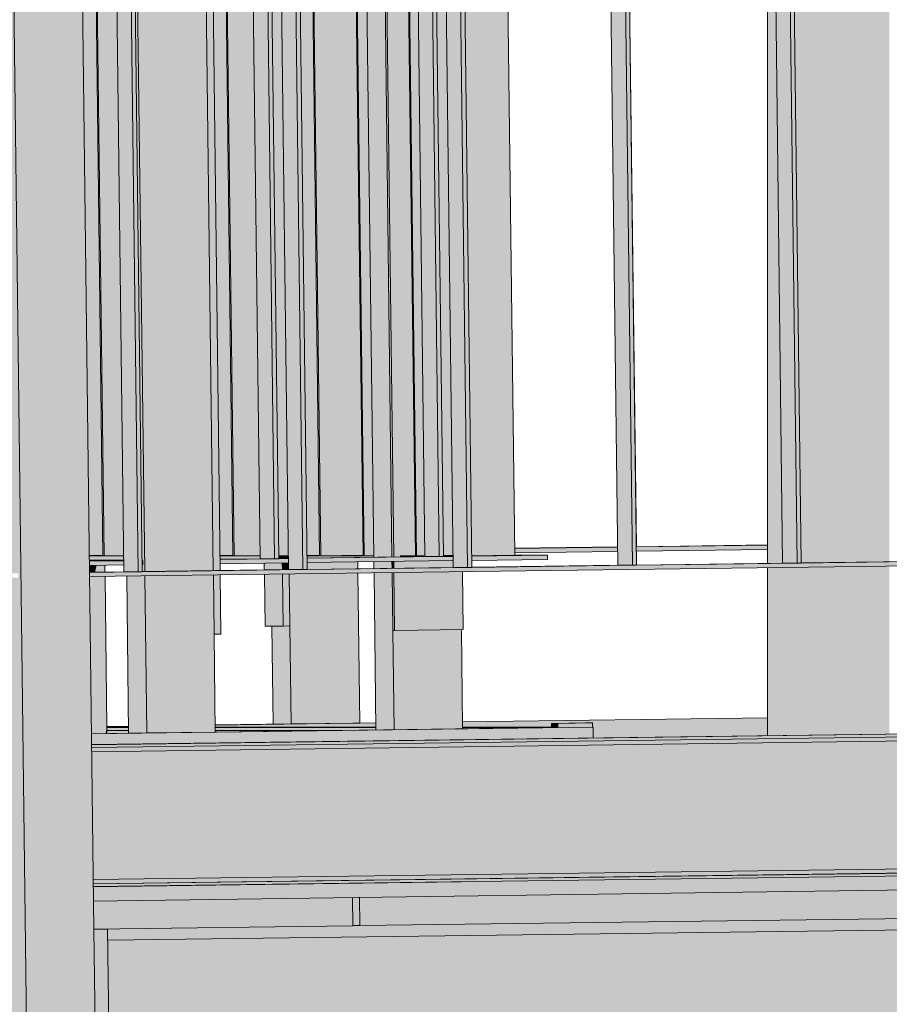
# Model space of a CAD drawing. Header units: centimetres. Extents: x -5472 to 10427, y -400 to 1902.
# Tile 76 of 91: x -3937 to -3876, y 1382 to 1451. Entities that reach past the tile are written whole.
import ezdxf

# ---------------------------------------------------------------- set-up
doc = ezdxf.new("R2010")
doc.units = ezdxf.units.CM
doc.header["$LTSCALE"] = 0.1
doc.header["$MEASUREMENT"] = 0
for name, color, linetype in [('2_kładka_IFC.K_IR', 7, 'Continuous'), ('2_stropy.K_IR', 7, 'Continuous'), ('3_lądowisko.K_IR', 7, 'Continuous'), ('5_opisy.K_IR', 7, 'Continuous')]:
    doc.layers.add(name, color=color, linetype=linetype)
doc.dimstyles.new('GENERATED_STYLE__3', dxfattribs={"dimtxt": 0.18, "dimasz": 18.24, "dimexe": 0.18, "dimexo": 0.0625, "dimgap": 0.09, "dimtad": 0, "dimtih": 1, "dimtoh": 1, "dimdec": 4, "dimzin": 0, "dimdsep": 46, "dimcen": 0.09, "dimadec": 0, "dimazin": 0, "dimtfac": 1, "dimtdec": 4, "dimtmove": 0, "dimatfit": 3, "dimldrblk": 'ARROWHEAD_5', "dimfxl": 1, "dimtolj": 1, "dimtzin": 0, "dimarcsym": 0})

# ---------------------------------------------------------------- blocks, each defined once
blk = doc.blocks.new('ElemPrzekroju_5_1')
at = {"layer": '2_stropy.K_IR', "linetype": 'Continuous', "lineweight": 0, "true_color": 0xb1b1b1}
blk.add_hatch(color=253, dxfattribs=at).paths.add_polyline_path([(-3905.987, 1390.549), (-3931.885, 1390.186), (-3931.872, 1389.187), (-3844.499, 1390.408), (-3844.511, 1391.357), (-3844.992, 1391.357), (-3844.991, 1391.35)])
at = {"layer": '2_stropy.K_IR', "linetype": 'Continuous', "lineweight": 0, "true_color": 0x7a7a7a}
blk.add_hatch(color=8, dxfattribs=at).paths.add_polyline_path([(-3905.987, 1390.549), (-3931.885, 1390.186), (-3931.872, 1389.187), (-3844.499, 1390.408), (-3844.511, 1391.357), (-3844.992, 1391.357), (-3844.991, 1391.35)])
at = {"layer": '2_stropy.K_IR', "linetype": 'Continuous', "lineweight": 0, "true_color": 0xe0e0e0}
blk.add_hatch(color=254, dxfattribs=at).paths.add_polyline_path([(-3931.885, 1390.208), (-3931.885, 1390.186), (-3905.995, 1390.548)])
at = {"layer": '2_stropy.K_IR', "linetype": 'Continuous', "lineweight": 0, "true_color": 0x9e9e9e}
blk.add_hatch(color=253, dxfattribs=at).paths.add_polyline_path([(-3931.885, 1390.208), (-3931.885, 1390.186), (-3905.995, 1390.548)])
at = {"layer": '2_stropy.K_IR', "color": 7, "linetype": 'Continuous', "lineweight": 0}
for p, q in [((-3931.885, 1390.186), (-3905.981, 1390.549)), ((-3844.499, 1390.408), (-3931.872, 1389.187))]:
    blk.add_line(p, q, dxfattribs=at)
blk = doc.blocks.new('ElemPrzekroju_458_1')
at = {"layer": '3_lądowisko.K_IR', "linetype": 'Continuous', "lineweight": 0, "true_color": 0x893309}
for points in [[(-3884.185, 1483.178), (-3884.392, 1483.175), (-3884.392, 1412.983), (-3883.322, 1412.997)], [(-3884.185, 1483.178), (-3884.392, 1483.175), (-3884.392, 1412.983), (-3883.322, 1412.997)], [(-3882.877, 1483.195), (-3882.014, 1413.014), (-3875.809, 1413.095), (-3875.809, 1483.288)], [(-3882.877, 1483.195), (-3882.014, 1413.014), (-3875.809, 1413.095), (-3875.809, 1483.288)], [(-3884.392, 1412.669), (-3884.392, 1400.84), (-3875.809, 1400.953), (-3875.809, 1412.782)], [(-3884.392, 1412.669), (-3884.392, 1400.84), (-3875.809, 1400.953), (-3875.809, 1412.782)]]:
    blk.add_hatch(color=36, dxfattribs=at).paths.add_polyline_path(points)
at = {"layer": '3_lądowisko.K_IR', "color": 7, "linetype": 'Continuous', "lineweight": 15}
for p, q in [((-3884.392, 1412.983), (-3884.392, 1483.175)), ((-3884.392, 1400.84), (-3884.392, 1412.669))]:
    blk.add_line(p, q, dxfattribs=at)
blk = doc.blocks.new('ElemPrzekroju_648_1')
at = {"layer": '2_kładka_IFC.K_IR', "linetype": 'Continuous', "lineweight": 0, "true_color": 0x939393}
for points in [[(-3938.004, 1494.619), (-3939.276, 1494.603), (-3939.131, 1482.769), (-3939.052, 1482.77), (-3938.034, 1482.77), (-3938.031, 1482.47), (-3939.127, 1482.455), (-3938.264, 1412.274), (-3938.185, 1412.275), (-3937.168, 1412.275), (-3937.164, 1411.975), (-3938.26, 1411.961), (-3937.807, 1375.129), (-3936.535, 1375.129)], [(-3938.004, 1494.619), (-3939.276, 1494.603), (-3939.131, 1482.769), (-3939.052, 1482.77), (-3938.034, 1482.77), (-3938.031, 1482.47), (-3939.127, 1482.455), (-3938.264, 1412.274), (-3938.185, 1412.275), (-3937.168, 1412.275), (-3937.164, 1411.975), (-3938.26, 1411.961), (-3937.807, 1375.129), (-3936.535, 1375.129)], [(-3922.819, 1482.67), (-3922.895, 1482.669), (-3922.045, 1413.504), (-3921.968, 1413.504)], [(-3922.819, 1482.67), (-3922.895, 1482.669), (-3922.045, 1413.504), (-3921.968, 1413.504)], [(-3919.966, 1482.707), (-3920.983, 1482.694), (-3920.13, 1413.302), (-3919.112, 1413.302)], [(-3919.966, 1482.707), (-3920.983, 1482.694), (-3920.13, 1413.302), (-3919.112, 1413.302)], [(-3918.997, 1482.72), (-3918.134, 1412.539), (-3917.117, 1412.539), (-3917.98, 1482.733)], [(-3918.997, 1482.72), (-3918.134, 1412.539), (-3917.117, 1412.539), (-3917.98, 1482.733)], [(-3916.714, 1482.75), (-3916.79, 1482.749), (-3915.939, 1413.504), (-3915.862, 1413.504)], [(-3916.714, 1482.75), (-3916.79, 1482.749), (-3915.939, 1413.504), (-3915.862, 1413.504)], [(-3913.661, 1482.79), (-3913.737, 1482.789), (-3912.885, 1413.504), (-3912.809, 1413.504)], [(-3913.661, 1482.79), (-3913.737, 1482.789), (-3912.885, 1413.504), (-3912.809, 1413.504)], [(-3912.974, 1482.799), (-3912.121, 1413.407), (-3910.849, 1413.424), (-3911.703, 1482.816)], [(-3912.974, 1482.799), (-3912.121, 1413.407), (-3910.849, 1413.424), (-3911.703, 1482.816)], [(-3911.575, 1482.817), (-3911.703, 1482.816), (-3910.849, 1413.424), (-3910.722, 1413.426)], [(-3911.575, 1482.817), (-3911.703, 1482.816), (-3910.849, 1413.424), (-3910.722, 1413.426)], [(-3909.973, 1482.839), (-3910.049, 1482.838), (-3909.196, 1413.504), (-3909.12, 1413.504)], [(-3909.973, 1482.839), (-3910.049, 1482.838), (-3909.196, 1413.504), (-3909.12, 1413.504)], [(-3909.379, 1482.846), (-3908.526, 1413.455), (-3907.508, 1413.455), (-3908.362, 1482.86)], [(-3909.379, 1482.846), (-3908.526, 1413.455), (-3907.508, 1413.455), (-3908.362, 1482.86)], [(-3907.393, 1482.872), (-3906.53, 1412.692), (-3905.513, 1412.692), (-3906.376, 1482.886)], [(-3907.393, 1482.872), (-3906.53, 1412.692), (-3905.513, 1412.692), (-3906.376, 1482.886)], [(-3895.789, 1483.025), (-3894.926, 1412.844), (-3893.908, 1412.844), (-3894.772, 1483.038)], [(-3895.789, 1483.025), (-3894.926, 1412.844), (-3893.908, 1412.844), (-3894.772, 1483.038)], [(-3884.185, 1483.178), (-3883.322, 1412.997), (-3882.304, 1412.997), (-3883.167, 1483.191)], [(-3884.185, 1483.178), (-3883.322, 1412.997), (-3882.304, 1412.997), (-3883.167, 1483.191)], [(-3931.976, 1482.549), (-3932.053, 1482.548), (-3931.204, 1413.504), (-3931.127, 1413.504)], [(-3931.976, 1482.549), (-3932.053, 1482.548), (-3931.204, 1413.504), (-3931.127, 1413.504)], [(-3930.602, 1482.567), (-3929.739, 1412.386), (-3928.721, 1412.386), (-3929.584, 1482.581)], [(-3930.602, 1482.567), (-3929.739, 1412.386), (-3928.721, 1412.386), (-3929.584, 1482.581)], [(-3929.127, 1482.587), (-3929.294, 1482.585), (-3928.441, 1413.18), (-3928.401, 1413.18), (-3928.397, 1412.88), (-3928.437, 1412.879), (-3928.431, 1412.404), (-3928.264, 1412.406)], [(-3929.127, 1482.587), (-3929.294, 1482.585), (-3928.441, 1413.18), (-3928.401, 1413.18), (-3928.397, 1412.88), (-3928.437, 1412.879), (-3928.431, 1412.404), (-3928.264, 1412.406)], [(-3932.171, 1413.504), (-3932.168, 1413.204), (-3929.749, 1413.204), (-3929.752, 1413.504)], [(-3932.171, 1413.504), (-3932.168, 1413.204), (-3929.749, 1413.204), (-3929.752, 1413.504)], [(-3922.958, 1413.504), (-3922.955, 1413.265), (-3920.13, 1413.302), (-3920.133, 1413.504)], [(-3922.958, 1413.504), (-3922.955, 1413.265), (-3920.13, 1413.302), (-3920.133, 1413.504)], [(-3918.146, 1413.504), (-3918.825, 1413.504), (-3918.823, 1413.319), (-3918.144, 1413.328)], [(-3918.146, 1413.504), (-3918.825, 1413.504), (-3918.823, 1413.319), (-3918.144, 1413.328)], [(-3912.122, 1413.504), (-3916.838, 1413.504), (-3916.837, 1413.345), (-3912.121, 1413.407)], [(-3912.122, 1413.504), (-3916.838, 1413.504), (-3916.837, 1413.345), (-3912.121, 1413.407)], [(-3910.239, 1413.504), (-3910.239, 1413.432), (-3908.526, 1413.455), (-3908.527, 1413.504)], [(-3910.239, 1413.504), (-3910.239, 1413.432), (-3908.526, 1413.455), (-3908.527, 1413.504)], [(-3907.219, 1413.504), (-3907.218, 1413.472), (-3906.54, 1413.481), (-3906.54, 1413.504)], [(-3907.219, 1413.504), (-3907.218, 1413.472), (-3906.54, 1413.481), (-3906.54, 1413.504)], [(-3905.232, 1413.504), (-3905.232, 1413.498), (-3904.769, 1413.504)], [(-3905.232, 1413.504), (-3905.232, 1413.498), (-3904.769, 1413.504)], [(-3918.57, 1413.009), (-3919.841, 1412.992), (-3919.836, 1412.517), (-3918.564, 1412.533)], [(-3918.57, 1413.009), (-3919.841, 1412.992), (-3919.836, 1412.517), (-3918.564, 1412.533)], [(-3912.117, 1413.094), (-3912.111, 1412.618), (-3910.84, 1412.635), (-3910.845, 1413.111)], [(-3912.117, 1413.094), (-3912.111, 1412.618), (-3910.84, 1412.635), (-3910.845, 1413.111)], [(-3910.718, 1413.112), (-3910.845, 1413.111), (-3910.84, 1412.635), (-3910.712, 1412.637)], [(-3910.718, 1413.112), (-3910.845, 1413.111), (-3910.84, 1412.635), (-3910.712, 1412.637)], [(-3929.532, 1412.076), (-3929.396, 1401.014), (-3928.124, 1401.031), (-3928.26, 1412.092)], [(-3929.532, 1412.076), (-3929.396, 1401.014), (-3928.124, 1401.031), (-3928.26, 1412.092)], [(-3918.56, 1412.22), (-3919.832, 1412.203), (-3919.787, 1408.56), (-3918.515, 1408.56)], [(-3918.56, 1412.22), (-3919.832, 1412.203), (-3919.787, 1408.56), (-3918.515, 1408.56)], [(-3910.836, 1412.321), (-3912.108, 1412.305), (-3911.972, 1401.243), (-3910.7, 1401.26)], [(-3910.836, 1412.321), (-3912.108, 1412.305), (-3911.972, 1401.243), (-3910.7, 1401.26)], [(-3910.836, 1412.321), (-3910.786, 1408.248), (-3910.658, 1408.248), (-3910.709, 1412.323)], [(-3910.836, 1412.321), (-3910.786, 1408.248), (-3910.658, 1408.248), (-3910.709, 1412.323)], [(-3918.515, 1408.56), (-3919.303, 1408.56), (-3919.218, 1401.65), (-3917.946, 1401.667), (-3918.031, 1408.566)], [(-3918.515, 1408.56), (-3919.303, 1408.56), (-3919.218, 1401.65), (-3917.946, 1401.667), (-3918.031, 1408.566)], [(-3899.153, 1401.706), (-3899.611, 1401.706), (-3899.607, 1401.406), (-3899.149, 1401.406)], [(-3899.153, 1401.706), (-3899.611, 1401.706), (-3899.607, 1401.406), (-3899.149, 1401.406)], [(-3929.401, 1401.412), (-3930.926, 1401.412), (-3930.924, 1401.212), (-3929.398, 1401.212)], [(-3929.401, 1401.412), (-3930.926, 1401.412), (-3930.924, 1401.212), (-3929.398, 1401.212)], [(-3923.293, 1401.412), (-3923.29, 1401.212), (-3914.335, 1401.212), (-3911.972, 1401.243), (-3911.974, 1401.412)], [(-3923.293, 1401.412), (-3923.29, 1401.212), (-3914.335, 1401.212), (-3911.972, 1401.243), (-3911.974, 1401.412)], [(-3905.866, 1401.412), (-3905.865, 1401.324), (-3899.607, 1401.406), (-3899.607, 1401.412)], [(-3905.866, 1401.412), (-3905.865, 1401.324), (-3899.607, 1401.406), (-3899.607, 1401.412)], [(-3913.621, 1389.442), (-3913.597, 1387.463), (-3913.113, 1387.463), (-3913.138, 1389.449)], [(-3913.621, 1389.442), (-3913.597, 1387.463), (-3913.113, 1387.463), (-3913.138, 1389.449)]]:
    blk.add_hatch(color=252, dxfattribs=at).paths.add_polyline_path(points)
at = {"layer": '2_kładka_IFC.K_IR', "linetype": 'Continuous', "lineweight": 0, "true_color": 0xd1d1d1}
for points in [[(-3936.535, 1375.129), (-3931.7, 1375.193), (-3931.848, 1387.192), (-3933.169, 1494.683), (-3938.004, 1494.619)], [(-3924.292, 1482.65), (-3923.429, 1412.469), (-3922.945, 1412.476), (-3923.808, 1482.657)], [(-3923.808, 1482.657), (-3922.958, 1413.531), (-3922.045, 1413.543), (-3922.895, 1482.669)], [(-3922.819, 1482.67), (-3921.968, 1413.504), (-3920.133, 1413.528), (-3920.983, 1482.694)], [(-3919.676, 1482.711), (-3919.966, 1482.707), (-3919.112, 1413.302), (-3918.822, 1413.306)], [(-3918.997, 1482.72), (-3919.676, 1482.711), (-3918.825, 1413.505), (-3918.146, 1413.514)], [(-3917.117, 1412.539), (-3916.827, 1412.543), (-3917.69, 1482.737), (-3917.98, 1482.733)], [(-3916.79, 1482.749), (-3917.69, 1482.737), (-3916.839, 1413.531), (-3915.939, 1413.543)], [(-3916.714, 1482.75), (-3915.862, 1413.504), (-3912.886, 1413.543), (-3913.737, 1482.789)], [(-3913.661, 1482.79), (-3912.809, 1413.504), (-3912.122, 1413.513), (-3912.974, 1482.799)], [(-3910.049, 1482.838), (-3911.575, 1482.817), (-3910.722, 1413.426), (-3910.239, 1413.432), (-3910.239, 1413.504), (-3909.197, 1413.518)], [(-3909.973, 1482.839), (-3909.12, 1413.504), (-3908.527, 1413.512), (-3909.379, 1482.846)], [(-3908.072, 1482.864), (-3908.362, 1482.86), (-3907.508, 1413.455), (-3907.218, 1413.458)], [(-3908.072, 1482.864), (-3907.219, 1413.529), (-3906.541, 1413.538), (-3907.393, 1482.872)], [(-3905.513, 1412.692), (-3905.222, 1412.695), (-3906.086, 1482.89), (-3906.376, 1482.886)], [(-3903.052, 1482.93), (-3906.086, 1482.89), (-3905.233, 1413.515), (-3902.199, 1413.555)], [(-3893.908, 1412.844), (-3893.618, 1412.848), (-3894.481, 1483.042), (-3894.772, 1483.038)], [(-3894.481, 1483.042), (-3893.634, 1414.139), (-3893.629, 1414.139), (-3894.476, 1483.042)], [(-3882.304, 1412.997), (-3882.014, 1413), (-3882.877, 1483.195), (-3883.167, 1483.191)], [(-3932.053, 1482.548), (-3933.02, 1482.536), (-3932.172, 1413.53), (-3931.204, 1413.543)], [(-3930.602, 1482.567), (-3931.976, 1482.549), (-3931.127, 1413.504), (-3929.753, 1413.522)], [(-3928.721, 1412.386), (-3928.431, 1412.39), (-3929.294, 1482.585), (-3929.584, 1482.581)], [(-3924.292, 1482.65), (-3929.127, 1482.587), (-3928.264, 1412.406), (-3923.429, 1412.469)], [(-3902.205, 1414.026), (-3902.201, 1413.726), (-3894.938, 1413.822), (-3894.942, 1414.122)], [(-3893.634, 1414.139), (-3893.63, 1413.839), (-3884.392, 1413.96), (-3884.392, 1414.26)], [(-3932.157, 1412.341), (-3932.153, 1412.041), (-3844.118, 1413.199), (-3844.122, 1413.499)], [(-3918.144, 1413.315), (-3922.955, 1413.252), (-3922.951, 1412.952), (-3918.14, 1413.015)], [(-3906.54, 1413.467), (-3916.836, 1413.332), (-3916.833, 1413.032), (-3906.536, 1413.167)], [(-3899.884, 1413.555), (-3905.232, 1413.485), (-3905.229, 1413.185), (-3899.88, 1413.255)], [(-3931.071, 1413.204), (-3932.168, 1413.204), (-3932.167, 1413.144), (-3931.071, 1413.158)], [(-3932.167, 1413.13), (-3932.163, 1412.83), (-3929.745, 1412.862), (-3929.748, 1413.162)], [(-3931.067, 1412.845), (-3932.163, 1412.83), (-3932.157, 1412.355), (-3931.061, 1412.369)], [(-3928.401, 1413.18), (-3928.441, 1413.179), (-3928.437, 1412.879), (-3928.397, 1412.88)], [(-3918.14, 1413.015), (-3918.57, 1413.009), (-3918.564, 1412.533), (-3918.134, 1412.539)], [(-3916.833, 1413.032), (-3916.827, 1412.556), (-3913.245, 1412.603), (-3913.251, 1413.079)], [(-3910.718, 1413.112), (-3910.712, 1412.637), (-3906.53, 1412.692), (-3906.536, 1413.167)], [(-3931.057, 1412.056), (-3932.153, 1412.041), (-3932.017, 1400.98), (-3930.921, 1400.994)], [(-3923.425, 1412.156), (-3928.26, 1412.092), (-3928.124, 1401.031), (-3923.289, 1401.095)], [(-3922.941, 1412.162), (-3923.425, 1412.156), (-3923.374, 1407.994), (-3922.89, 1408)], [(-3918.076, 1412.226), (-3918.56, 1412.22), (-3918.515, 1408.56), (-3918.031, 1408.566)], [(-3913.241, 1412.29), (-3918.076, 1412.226), (-3917.946, 1401.667), (-3913.111, 1401.73)], [(-3910.709, 1412.323), (-3910.658, 1408.248), (-3905.823, 1408.312), (-3905.873, 1412.387)], [(-3910.786, 1408.248), (-3910.7, 1401.26), (-3905.865, 1401.324), (-3905.951, 1408.31), (-3910.658, 1408.248)], [(-3911.978, 1401.738), (-3923.295, 1401.589), (-3923.293, 1401.438), (-3911.974, 1401.438)], [(-3905.871, 1401.819), (-3905.866, 1401.438), (-3899.607, 1401.438), (-3899.611, 1401.706), (-3897.193, 1401.738), (-3896.725, 1401.738), (-3896.722, 1401.438), (-3896.671, 1401.438), (-3896.661, 1400.679), (-3884.392, 1400.84), (-3884.392, 1402.101)], [(-3896.722, 1401.438), (-3896.725, 1401.738), (-3899.153, 1401.706), (-3899.149, 1401.406)], [(-3896.671, 1401.438), (-3932.017, 1400.973), (-3932.008, 1400.214), (-3896.661, 1400.679)], [(-3932.008, 1400.207), (-3932.005, 1400.007), (-3845.112, 1401.15), (-3845.114, 1401.35)], [(-3845.566, 1400.85), (-3932.002, 1399.713), (-3931.891, 1390.714), (-3845.456, 1391.85), (-3845.462, 1392.349), (-3850.707, 1392.28), (-3850.783, 1392.28), (-3850.882, 1400.28), (-3845.56, 1400.35)], [(-3929.402, 1401.509), (-3930.927, 1401.489), (-3930.927, 1401.438), (-3929.401, 1401.438)], [(-3931.887, 1390.408), (-3931.885, 1390.208), (-3844.991, 1391.35), (-3844.994, 1391.55)], [(-3931.7, 1375.193), (-3930.733, 1375.205), (-3930.881, 1387.204), (-3931.848, 1387.192)], [(-3930.871, 1386.429), (-3930.743, 1376.03), (-3844.336, 1377.166), (-3844.464, 1387.565)]]:
    blk.add_hatch(color=254, dxfattribs=at).paths.add_polyline_path(points)
at = {"layer": '2_kładka_IFC.K_IR', "linetype": 'Continuous', "lineweight": 0, "true_color": 0xa3a3a3}
for points in [[(-3913.661, 1482.79), (-3912.809, 1413.504), (-3912.122, 1413.513), (-3912.974, 1482.799)], [(-3910.049, 1482.838), (-3911.575, 1482.817), (-3910.722, 1413.426), (-3910.239, 1413.432), (-3910.239, 1413.504), (-3909.197, 1413.518)], [(-3894.364, 1473.488), (-3893.634, 1414.139), (-3893.629, 1414.139), (-3894.358, 1473.488)], [(-3902.205, 1414.026), (-3902.201, 1413.726), (-3894.938, 1413.822), (-3894.942, 1414.122)], [(-3893.634, 1414.139), (-3893.63, 1413.839), (-3884.392, 1413.96), (-3884.392, 1414.26)], [(-3932.168, 1413.204), (-3932.167, 1413.144), (-3931.579, 1413.152), (-3931.571, 1413.186), (-3931.571, 1413.204)], [(-3932.163, 1412.83), (-3932.157, 1412.355), (-3931.761, 1412.36), (-3931.651, 1412.837)], [(-3928.401, 1413.18), (-3928.441, 1413.179), (-3928.437, 1412.879), (-3928.397, 1412.88)], [(-3910.718, 1413.112), (-3910.712, 1412.637), (-3906.53, 1412.692), (-3906.536, 1413.167)], [(-3932.153, 1412.041), (-3932.137, 1410.724), (-3931.833, 1412.045)], [(-3906.569, 1412.378), (-3910.709, 1412.323), (-3910.658, 1408.248), (-3907.509, 1408.29)], [(-3910.658, 1408.248), (-3910.786, 1408.248), (-3910.7, 1401.26), (-3909.247, 1401.279), (-3907.794, 1407.602), (-3906.109, 1407.624), (-3905.951, 1408.31)], [(-3905.871, 1401.819), (-3905.866, 1401.438), (-3899.607, 1401.438), (-3899.611, 1401.706), (-3897.193, 1401.738), (-3896.725, 1401.738), (-3896.722, 1401.438), (-3896.671, 1401.438), (-3896.661, 1400.679), (-3884.392, 1400.84), (-3884.392, 1402.101)], [(-3932.002, 1399.713), (-3931.975, 1397.545), (-3850.961, 1398.61), (-3850.878, 1391.868), (-3847.264, 1391.915), (-3847.263, 1391.827), (-3845.456, 1391.85), (-3845.462, 1392.349), (-3850.707, 1392.28), (-3850.783, 1392.28), (-3850.882, 1400.28), (-3845.56, 1400.35), (-3845.566, 1400.85)], [(-3930.926, 1401.412), (-3931.023, 1400.993), (-3930.921, 1400.994)], [(-3905.866, 1401.412), (-3905.886, 1401.323), (-3905.865, 1401.324)], [(-3913.138, 1389.449), (-3913.113, 1387.463), (-3844.474, 1388.365), (-3844.499, 1390.408)], [(-3913.138, 1389.449), (-3913.113, 1387.463), (-3844.474, 1388.365), (-3844.499, 1390.408)], [(-3931.872, 1389.187), (-3931.848, 1387.217), (-3913.597, 1387.457), (-3913.621, 1389.442)], [(-3931.872, 1389.187), (-3931.848, 1387.217), (-3913.597, 1387.457), (-3913.621, 1389.442)]]:
    blk.add_hatch(color=253, dxfattribs=at).paths.add_polyline_path(points)
at = {"layer": '2_kładka_IFC.K_IR', "linetype": 'Continuous', "lineweight": 0, "true_color": 0xaaaaaa}
for points in [[(-3894.942, 1414.135), (-3902.205, 1414.039), (-3902.205, 1414.026), (-3894.942, 1414.122)], [(-3894.942, 1414.135), (-3902.205, 1414.039), (-3902.205, 1414.026), (-3894.942, 1414.122)], [(-3893.629, 1414.152), (-3893.629, 1414.139), (-3884.392, 1414.26), (-3884.392, 1414.274)], [(-3893.629, 1414.152), (-3893.629, 1414.139), (-3884.392, 1414.26), (-3884.392, 1414.274)], [(-3932.171, 1413.504), (-3931.204, 1413.504), (-3931.204, 1413.526), (-3932.171, 1413.519)], [(-3929.752, 1413.504), (-3929.753, 1413.514), (-3931.106, 1413.504)], [(-3922.958, 1413.504), (-3922.045, 1413.504), (-3922.045, 1413.526), (-3922.958, 1413.519)], [(-3920.133, 1413.504), (-3920.133, 1413.518), (-3921.947, 1413.504)], [(-3918.825, 1413.504), (-3918.146, 1413.504), (-3918.146, 1413.51)], [(-3915.939, 1413.504), (-3915.939, 1413.526), (-3916.839, 1413.519), (-3916.838, 1413.504)], [(-3912.885, 1413.504), (-3912.886, 1413.526), (-3915.841, 1413.504)], [(-3912.122, 1413.513), (-3912.809, 1413.504), (-3912.122, 1413.504)], [(-3910.239, 1413.504), (-3909.196, 1413.504), (-3909.197, 1413.518)], [(-3908.526, 1413.455), (-3909.858, 1413.437), (-3907.508, 1413.455)], [(-3908.527, 1413.504), (-3908.527, 1413.508), (-3909.099, 1413.504)], [(-3906.54, 1413.504), (-3906.541, 1413.523), (-3907.219, 1413.518), (-3907.219, 1413.504)], [(-3930.917, 1413.16), (-3929.748, 1413.169), (-3929.748, 1413.176)], [(-3920.13, 1413.302), (-3921.462, 1413.285), (-3919.112, 1413.302)], [(-3906.53, 1412.692), (-3907.862, 1412.674), (-3905.513, 1412.692)], [(-3894.926, 1412.844), (-3896.258, 1412.827), (-3893.908, 1412.844)], [(-3883.322, 1412.997), (-3884.654, 1412.979), (-3882.304, 1412.997)], [(-3931.071, 1412.369), (-3928.721, 1412.386), (-3929.739, 1412.386)], [(-3918.134, 1412.539), (-3919.466, 1412.521), (-3917.117, 1412.539)], [(-3911.978, 1401.745), (-3912.401, 1401.739), (-3911.978, 1401.742)], [(-3905.871, 1401.825), (-3905.871, 1401.819), (-3884.392, 1402.101), (-3884.392, 1402.108)], [(-3899.607, 1401.406), (-3899.68, 1401.405), (-3899.278, 1401.405), (-3899.149, 1401.406)], [(-3913.597, 1387.457), (-3931.848, 1387.217), (-3931.848, 1387.204), (-3930.881, 1387.204), (-3930.878, 1386.996), (-3844.471, 1388.132), (-3844.474, 1388.365), (-3913.113, 1387.463), (-3913.317, 1387.463), (-3913.597, 1387.459)], [(-3913.597, 1387.457), (-3931.848, 1387.217), (-3931.848, 1387.204), (-3930.881, 1387.204), (-3930.878, 1386.996), (-3844.471, 1388.132), (-3844.474, 1388.365), (-3913.113, 1387.463), (-3913.317, 1387.463), (-3913.597, 1387.459)], [(-3930.878, 1386.996), (-3930.874, 1386.667), (-3847.682, 1387.76), (-3847.621, 1387.524), (-3844.464, 1387.565), (-3844.471, 1388.132)], [(-3913.597, 1387.463), (-3913.597, 1387.459), (-3913.317, 1387.463)], [(-3913.597, 1387.463), (-3913.597, 1387.459), (-3913.317, 1387.463)]]:
    blk.add_hatch(color=253, dxfattribs=at).paths.add_polyline_path(points)
at = {"layer": '2_kładka_IFC.K_IR', "linetype": 'Continuous', "lineweight": 0, "true_color": 0xe8e8e8}
for points in [[(-3932.172, 1413.53), (-3932.171, 1413.504), (-3931.204, 1413.504), (-3931.204, 1413.543)], [(-3931.127, 1413.504), (-3929.752, 1413.504), (-3929.753, 1413.522)], [(-3922.958, 1413.531), (-3922.958, 1413.504), (-3922.045, 1413.504), (-3922.045, 1413.543)], [(-3920.133, 1413.528), (-3921.968, 1413.504), (-3920.133, 1413.504)], [(-3918.825, 1413.505), (-3918.825, 1413.504), (-3918.146, 1413.504), (-3918.146, 1413.514)], [(-3918.144, 1413.328), (-3918.823, 1413.319), (-3918.822, 1413.306), (-3918.144, 1413.315)], [(-3915.939, 1413.543), (-3916.839, 1413.531), (-3916.838, 1413.504), (-3915.939, 1413.504)], [(-3916.837, 1413.345), (-3916.836, 1413.332), (-3907.508, 1413.455), (-3908.526, 1413.455)], [(-3915.862, 1413.504), (-3912.885, 1413.504), (-3912.886, 1413.543)], [(-3912.122, 1413.513), (-3912.809, 1413.504), (-3912.122, 1413.504)], [(-3910.239, 1413.504), (-3909.196, 1413.504), (-3909.197, 1413.518)], [(-3909.12, 1413.504), (-3908.527, 1413.504), (-3908.527, 1413.512)], [(-3906.541, 1413.538), (-3907.219, 1413.529), (-3907.219, 1413.504), (-3906.54, 1413.504)], [(-3907.218, 1413.472), (-3907.218, 1413.458), (-3906.54, 1413.467), (-3906.54, 1413.481)], [(-3902.199, 1413.555), (-3905.233, 1413.515), (-3905.232, 1413.504), (-3904.769, 1413.504), (-3905.232, 1413.498), (-3905.232, 1413.485), (-3899.884, 1413.555)], [(-3932.167, 1413.144), (-3932.167, 1413.13), (-3929.748, 1413.162), (-3929.748, 1413.176)], [(-3920.13, 1413.302), (-3922.955, 1413.265), (-3922.955, 1413.252), (-3919.112, 1413.302)], [(-3906.53, 1412.692), (-3916.827, 1412.556), (-3916.827, 1412.543), (-3905.513, 1412.692)], [(-3894.926, 1412.844), (-3905.223, 1412.709), (-3905.222, 1412.695), (-3893.908, 1412.844)], [(-3883.322, 1412.997), (-3893.618, 1412.861), (-3893.618, 1412.848), (-3882.304, 1412.997)], [(-3871.718, 1413.149), (-3882.014, 1413.014), (-3882.014, 1413), (-3870.7, 1413.149)], [(-3932.157, 1412.355), (-3932.157, 1412.341), (-3928.721, 1412.386), (-3929.739, 1412.386)], [(-3918.134, 1412.539), (-3928.431, 1412.404), (-3928.431, 1412.39), (-3917.117, 1412.539)], [(-3911.978, 1401.745), (-3923.295, 1401.596), (-3923.295, 1401.589), (-3911.978, 1401.738)], [(-3905.871, 1401.825), (-3905.871, 1401.819), (-3884.392, 1402.101), (-3884.392, 1402.108)], [(-3899.611, 1401.706), (-3899.153, 1401.706), (-3896.725, 1401.738), (-3897.193, 1401.738)], [(-3932.017, 1400.98), (-3932.017, 1400.973), (-3896.671, 1401.438), (-3896.722, 1401.438), (-3899.149, 1401.406), (-3899.607, 1401.406)], [(-3932.008, 1400.214), (-3932.008, 1400.207), (-3845.114, 1401.35), (-3845.623, 1401.35)], [(-3930.927, 1401.496), (-3930.927, 1401.489), (-3929.402, 1401.509), (-3929.402, 1401.516)], [(-3930.927, 1401.438), (-3930.926, 1401.412), (-3929.401, 1401.412), (-3929.401, 1401.438)], [(-3923.293, 1401.438), (-3923.293, 1401.412), (-3911.974, 1401.412), (-3911.974, 1401.438)], [(-3905.866, 1401.438), (-3905.866, 1401.412), (-3899.607, 1401.412), (-3899.607, 1401.438)], [(-3931.887, 1390.413), (-3931.887, 1390.408), (-3844.994, 1391.55), (-3845.376, 1391.55)], [(-3930.881, 1387.204), (-3931.848, 1387.204), (-3931.848, 1387.192)]]:
    blk.add_hatch(color=254, dxfattribs=at).paths.add_polyline_path(points)
at = {"layer": '2_kładka_IFC.K_IR', "linetype": 'Continuous', "lineweight": 0, "true_color": 0x9b9b9b}
for points in [[(-3845.497, 1401.145), (-3932.005, 1400.007), (-3932.004, 1399.925), (-3845.546, 1401.062)], [(-3845.497, 1401.145), (-3932.005, 1400.007), (-3932.004, 1399.925), (-3845.546, 1401.062)], [(-3932.004, 1399.925), (-3932.002, 1399.713), (-3845.566, 1400.85), (-3845.546, 1401.062)], [(-3932.004, 1399.925), (-3932.002, 1399.713), (-3845.566, 1400.85), (-3845.546, 1401.062)], [(-3930.924, 1401.212), (-3930.923, 1401.146), (-3929.398, 1401.146), (-3929.398, 1401.212)], [(-3930.924, 1401.212), (-3930.923, 1401.146), (-3929.398, 1401.146), (-3929.398, 1401.212)], [(-3929.398, 1401.146), (-3930.923, 1401.146), (-3930.921, 1400.994), (-3929.396, 1401.014)], [(-3929.398, 1401.146), (-3930.923, 1401.146), (-3930.921, 1400.994), (-3929.396, 1401.014)], [(-3914.335, 1401.212), (-3923.29, 1401.212), (-3923.29, 1401.146), (-3919.363, 1401.146)], [(-3914.335, 1401.212), (-3923.29, 1401.212), (-3923.29, 1401.146), (-3919.363, 1401.146)], [(-3919.363, 1401.146), (-3923.29, 1401.146), (-3923.289, 1401.095)], [(-3919.363, 1401.146), (-3923.29, 1401.146), (-3923.289, 1401.095)]]:
    blk.add_hatch(color=253, dxfattribs=at).paths.add_polyline_path(points)
at = {"layer": '2_kładka_IFC.K_IR', "linetype": 'Continuous', "lineweight": 0, "true_color": 0xf0f0f0}
for points in [[(-3845.456, 1391.85), (-3931.891, 1390.714), (-3931.888, 1390.502), (-3845.431, 1391.638)], [(-3930.878, 1386.996), (-3930.871, 1386.429), (-3844.464, 1387.565), (-3844.471, 1388.132)]]:
    blk.add_hatch(color=7, dxfattribs=at).paths.add_polyline_path(points)
at = {"layer": '2_kładka_IFC.K_IR', "linetype": 'Continuous', "lineweight": 0, "true_color": 0xf8f8f8}
blk.add_hatch(color=7, dxfattribs=at).paths.add_polyline_path([(-3845.431, 1391.638), (-3931.888, 1390.502), (-3931.887, 1390.413), (-3845.376, 1391.55)])
at = {"layer": '2_kładka_IFC.K_IR', "color": 7, "linetype": 'Continuous', "lineweight": 15}
for p, q in [((-3938.004, 1494.619), (-3936.535, 1375.129)), ((-3933.169, 1494.683), (-3931.848, 1387.192)), ((-3923.808, 1482.657), (-3922.945, 1412.476)), ((-3922.045, 1413.504), (-3922.895, 1482.669)), ((-3921.968, 1413.504), (-3922.819, 1482.67)), ((-3920.13, 1413.302), (-3920.983, 1482.694)), ((-3919.112, 1413.302), (-3919.966, 1482.707)), ((-3918.822, 1413.306), (-3919.676, 1482.711)), ((-3918.134, 1412.539), (-3918.997, 1482.72)), ((-3917.117, 1412.539), (-3917.98, 1482.733)), ((-3916.827, 1412.543), (-3917.69, 1482.737)), ((-3915.939, 1413.504), (-3916.79, 1482.749)), ((-3915.862, 1413.504), (-3916.714, 1482.75)), ((-3912.885, 1413.504), (-3913.737, 1482.789)), ((-3912.809, 1413.504), (-3913.661, 1482.79)), ((-3912.974, 1482.799), (-3912.121, 1413.407)), ((-3910.849, 1413.424), (-3911.703, 1482.816)), ((-3911.575, 1482.817), (-3910.722, 1413.426)), ((-3909.196, 1413.504), (-3910.049, 1482.838)), ((-3909.12, 1413.504), (-3909.973, 1482.839)), ((-3908.526, 1413.455), (-3909.379, 1482.846)), ((-3907.508, 1413.455), (-3908.362, 1482.86)), ((-3907.218, 1413.458), (-3908.072, 1482.864)), ((-3906.53, 1412.692), (-3907.393, 1482.872)), ((-3905.513, 1412.692), (-3906.376, 1482.886)), ((-3905.222, 1412.695), (-3906.086, 1482.89)), ((-3902.199, 1413.555), (-3903.052, 1482.93)), ((-3894.926, 1412.844), (-3895.789, 1483.025)), ((-3893.908, 1412.844), (-3894.772, 1483.038)), ((-3893.618, 1412.848), (-3894.481, 1483.042)), ((-3893.629, 1414.139), (-3894.476, 1483.042)), ((-3883.322, 1412.997), (-3884.185, 1483.178)), ((-3882.304, 1412.997), (-3883.167, 1483.191)), ((-3882.014, 1413), (-3882.877, 1483.195)), ((-3931.204, 1413.504), (-3932.053, 1482.548)), ((-3931.127, 1413.504), (-3931.976, 1482.549)), ((-3929.739, 1412.386), (-3930.602, 1482.567)), ((-3928.721, 1412.386), (-3929.584, 1482.581)), ((-3928.431, 1412.39), (-3929.294, 1482.585)), ((-3929.127, 1482.587), (-3928.264, 1412.406)), ((-3924.292, 1482.65), (-3923.429, 1412.469)), ((-3902.205, 1414.039), (-3894.942, 1414.135)), ((-3894.942, 1414.122), (-3902.205, 1414.026)), ((-3893.629, 1414.152), (-3884.392, 1414.274)), ((-3884.392, 1414.26), (-3893.629, 1414.139)), ((-3932.172, 1413.53), (-3931.204, 1413.543)), ((-3931.204, 1413.504), (-3932.171, 1413.504)), ((-3931.204, 1413.504), (-3931.127, 1413.504)), ((-3931.127, 1413.504), (-3929.753, 1413.522)), ((-3929.752, 1413.504), (-3931.127, 1413.504)), ((-3922.958, 1413.531), (-3922.045, 1413.543)), ((-3922.045, 1413.504), (-3922.958, 1413.504)), ((-3922.045, 1413.504), (-3921.968, 1413.504)), ((-3921.968, 1413.504), (-3920.133, 1413.528)), ((-3920.133, 1413.504), (-3921.968, 1413.504)), ((-3918.825, 1413.505), (-3918.146, 1413.514)), ((-3918.146, 1413.504), (-3918.825, 1413.504)), ((-3918.823, 1413.319), (-3918.144, 1413.328)), ((-3918.144, 1413.315), (-3918.822, 1413.306)), ((-3916.839, 1413.531), (-3915.939, 1413.543)), ((-3915.939, 1413.504), (-3916.838, 1413.504)), ((-3916.837, 1413.345), (-3908.526, 1413.455)), ((-3907.508, 1413.455), (-3916.836, 1413.332)), ((-3915.939, 1413.504), (-3915.862, 1413.504)), ((-3915.862, 1413.504), (-3912.886, 1413.543)), ((-3912.885, 1413.504), (-3915.862, 1413.504)), ((-3912.885, 1413.504), (-3912.809, 1413.504)), ((-3912.809, 1413.504), (-3912.122, 1413.513)), ((-3912.122, 1413.504), (-3912.809, 1413.504)), ((-3910.239, 1413.504), (-3909.197, 1413.518)), ((-3910.239, 1413.504), (-3910.239, 1413.432)), ((-3909.196, 1413.504), (-3910.239, 1413.504)), ((-3909.196, 1413.504), (-3909.12, 1413.504)), ((-3909.12, 1413.504), (-3908.527, 1413.512)), ((-3908.527, 1413.504), (-3909.12, 1413.504)), ((-3908.526, 1413.455), (-3907.508, 1413.455)), ((-3907.508, 1413.455), (-3907.218, 1413.458)), ((-3907.219, 1413.529), (-3906.541, 1413.538)), ((-3906.54, 1413.504), (-3907.219, 1413.504)), ((-3907.218, 1413.472), (-3906.54, 1413.481)), ((-3906.54, 1413.467), (-3907.218, 1413.458)), ((-3905.233, 1413.515), (-3902.199, 1413.555)), ((-3899.884, 1413.555), (-3905.232, 1413.485)), ((-3904.769, 1413.504), (-3905.232, 1413.504)), ((-3905.232, 1413.498), (-3904.769, 1413.504)), ((-3894.938, 1413.822), (-3902.201, 1413.726)), ((-3902.199, 1413.555), (-3899.884, 1413.555)), ((-3899.884, 1413.555), (-3899.88, 1413.255)), ((-3884.392, 1413.96), (-3893.63, 1413.839)), ((-3929.749, 1413.204), (-3932.168, 1413.204)), ((-3932.167, 1413.144), (-3929.748, 1413.176)), ((-3929.748, 1413.162), (-3932.167, 1413.13)), ((-3929.745, 1412.862), (-3932.163, 1412.83)), ((-3844.118, 1413.199), (-3932.153, 1412.041)), ((-3931.071, 1413.204), (-3931.071, 1413.158)), ((-3931.067, 1412.845), (-3931.061, 1412.369)), ((-3928.441, 1413.18), (-3928.441, 1413.18)), ((-3928.401, 1413.18), (-3928.441, 1413.179)), ((-3928.397, 1412.88), (-3928.437, 1412.879)), ((-3928.401, 1413.18), (-3928.397, 1412.88)), ((-3922.955, 1413.265), (-3920.13, 1413.302)), ((-3919.112, 1413.302), (-3922.955, 1413.252)), ((-3918.14, 1413.015), (-3922.951, 1412.952)), ((-3920.13, 1413.302), (-3919.112, 1413.302)), ((-3919.841, 1412.992), (-3919.836, 1412.517)), ((-3919.112, 1413.302), (-3918.822, 1413.306)), ((-3918.57, 1413.009), (-3918.564, 1412.533)), ((-3906.536, 1413.167), (-3916.833, 1413.032)), ((-3916.827, 1412.556), (-3906.53, 1412.692)), ((-3905.513, 1412.692), (-3916.827, 1412.543)), ((-3913.251, 1413.079), (-3913.245, 1412.603)), ((-3912.117, 1413.094), (-3912.111, 1412.618)), ((-3910.84, 1412.635), (-3910.845, 1413.111)), ((-3910.718, 1413.112), (-3910.712, 1412.637)), ((-3906.53, 1412.692), (-3905.513, 1412.692)), ((-3905.513, 1412.692), (-3905.222, 1412.695)), ((-3899.88, 1413.255), (-3905.229, 1413.185)), ((-3905.223, 1412.709), (-3894.926, 1412.844)), ((-3893.908, 1412.844), (-3905.222, 1412.695)), ((-3894.926, 1412.844), (-3893.908, 1412.844)), ((-3893.908, 1412.844), (-3893.618, 1412.848)), ((-3893.618, 1412.861), (-3883.322, 1412.997)), ((-3882.304, 1412.997), (-3893.618, 1412.848)), ((-3883.322, 1412.997), (-3882.304, 1412.997)), ((-3882.304, 1412.997), (-3882.014, 1413)), ((-3882.014, 1413.014), (-3871.718, 1413.149)), ((-3870.7, 1413.149), (-3882.014, 1413)), ((-3932.157, 1412.355), (-3929.739, 1412.386)), ((-3928.721, 1412.386), (-3932.157, 1412.341)), ((-3931.057, 1412.056), (-3930.926, 1401.412)), ((-3929.739, 1412.386), (-3928.721, 1412.386)), ((-3929.532, 1412.076), (-3929.396, 1401.014)), ((-3928.721, 1412.386), (-3928.431, 1412.39)), ((-3928.431, 1412.404), (-3918.134, 1412.539)), ((-3917.117, 1412.539), (-3928.431, 1412.39)), ((-3928.26, 1412.092), (-3928.124, 1401.031)), ((-3923.425, 1412.156), (-3923.374, 1407.994)), ((-3922.941, 1412.162), (-3922.89, 1408)), ((-3919.832, 1412.203), (-3919.787, 1408.56)), ((-3918.56, 1412.22), (-3918.515, 1408.56)), ((-3918.134, 1412.539), (-3917.117, 1412.539)), ((-3918.031, 1408.566), (-3918.076, 1412.226)), ((-3917.117, 1412.539), (-3916.827, 1412.543)), ((-3913.241, 1412.29), (-3913.111, 1401.73)), ((-3912.108, 1412.305), (-3911.972, 1401.243)), ((-3910.786, 1408.248), (-3910.836, 1412.321)), ((-3910.709, 1412.323), (-3910.658, 1408.248)), ((-3905.873, 1412.387), (-3905.823, 1408.312)), ((-3918.515, 1408.56), (-3919.787, 1408.56)), ((-3919.303, 1408.56), (-3919.218, 1401.65)), ((-3918.515, 1408.56), (-3918.031, 1408.566)), ((-3918.031, 1408.566), (-3917.946, 1401.667)), ((-3923.374, 1407.994), (-3922.89, 1408)), ((-3923.374, 1407.994), (-3923.289, 1401.095)), ((-3910.786, 1408.248), (-3910.7, 1401.26)), ((-3910.658, 1408.248), (-3910.786, 1408.248)), ((-3905.823, 1408.312), (-3910.658, 1408.248)), ((-3905.951, 1408.31), (-3905.866, 1401.412)), ((-3923.295, 1401.589), (-3911.978, 1401.738)), ((-3923.295, 1401.596), (-3917.946, 1401.667)), ((-3913.111, 1401.73), (-3917.946, 1401.667)), ((-3913.111, 1401.73), (-3911.978, 1401.745)), ((-3905.871, 1401.825), (-3884.392, 1402.108)), ((-3905.871, 1401.819), (-3884.392, 1402.101)), ((-3897.193, 1401.738), (-3899.611, 1401.706)), ((-3899.607, 1401.406), (-3899.611, 1401.706)), ((-3899.611, 1401.706), (-3899.153, 1401.706)), ((-3899.153, 1401.706), (-3896.725, 1401.738)), ((-3899.149, 1401.406), (-3899.153, 1401.706)), ((-3896.725, 1401.738), (-3897.193, 1401.738)), ((-3896.722, 1401.438), (-3896.725, 1401.738)), ((-3932.017, 1400.973), (-3896.671, 1401.438)), ((-3932.017, 1400.98), (-3928.124, 1401.031)), ((-3845.623, 1401.35), (-3932.008, 1400.214)), ((-3845.114, 1401.35), (-3932.008, 1400.207)), ((-3845.112, 1401.15), (-3932.005, 1400.007)), ((-3845.566, 1400.85), (-3932.002, 1399.713)), ((-3930.927, 1401.496), (-3929.402, 1401.516)), ((-3930.927, 1401.489), (-3929.402, 1401.509)), ((-3929.401, 1401.438), (-3930.927, 1401.438)), ((-3930.926, 1401.412), (-3930.924, 1401.212)), ((-3929.401, 1401.412), (-3930.926, 1401.412)), ((-3930.924, 1401.212), (-3930.921, 1400.994)), ((-3929.398, 1401.212), (-3930.924, 1401.212)), ((-3923.289, 1401.095), (-3928.124, 1401.031)), ((-3911.974, 1401.438), (-3923.293, 1401.438)), ((-3911.974, 1401.412), (-3923.293, 1401.412)), ((-3914.335, 1401.212), (-3923.29, 1401.212)), ((-3923.289, 1401.095), (-3899.607, 1401.406)), ((-3899.607, 1401.438), (-3905.866, 1401.438)), ((-3905.866, 1401.412), (-3905.865, 1401.324)), ((-3899.607, 1401.412), (-3905.866, 1401.412)), ((-3899.607, 1401.406), (-3899.149, 1401.406)), ((-3896.671, 1401.438), (-3896.722, 1401.438)), ((-3896.661, 1400.679), (-3896.671, 1401.438)), ((-3845.456, 1391.85), (-3931.891, 1390.714)), ((-3844.994, 1391.55), (-3931.887, 1390.408)), ((-3845.376, 1391.55), (-3931.887, 1390.413)), ((-3844.991, 1391.35), (-3931.885, 1390.208)), ((-3913.597, 1387.457), (-3913.621, 1389.442)), ((-3913.113, 1387.463), (-3913.138, 1389.449)), ((-3913.113, 1387.463), (-3844.474, 1388.365)), ((-3931.848, 1387.217), (-3913.597, 1387.457)), ((-3930.881, 1387.204), (-3931.848, 1387.204)), ((-3930.881, 1387.204), (-3931.848, 1387.192)), ((-3931.7, 1375.193), (-3931.848, 1387.192)), ((-3930.733, 1375.205), (-3930.881, 1387.204)), ((-3930.871, 1386.429), (-3844.464, 1387.565)), ((-3913.597, 1387.463), (-3913.317, 1387.463)), ((-3913.597, 1387.459), (-3913.317, 1387.463)), ((-3913.317, 1387.463), (-3913.113, 1387.463))]:
    blk.add_line(p, q, dxfattribs=at)
blk = doc.blocks.new('ARROWHEAD_5')
at = {"linetype": 'Continuous', "lineweight": 0}
blk.add_hatch(color=0, dxfattribs=at).paths.add_polyline_path([(-1, 0.2679), (0, 0), (-1, -0.2679)])
at = {"color": 0, "linetype": 'Continuous', "lineweight": 0}
blk.add_line((0, 0), (-1, 0), dxfattribs=at)

msp = doc.modelspace()

# ---------------------------------------------------------------- block references
at = {"layer": '2_kładka_IFC.K_IR', "lineweight": 0}
msp.add_blockref('ElemPrzekroju_648_1', (0, 0), dxfattribs=at)
at = {"layer": '2_stropy.K_IR', "lineweight": 0}
msp.add_blockref('ElemPrzekroju_5_1', (0, 0), dxfattribs=at)
at = {"layer": '3_lądowisko.K_IR', "lineweight": 0}
msp.add_blockref('ElemPrzekroju_458_1', (0, 0), dxfattribs=at)

# ---------------------------------------------------------------- leaders
at = {"layer": '5_opisy.K_IR', "color": 7, "linetype": 'Continuous', "lineweight": 0, "annotation_type": 0, "has_hookline": 1, "hookline_direction": 0, "text_width": 367.94}
msp.add_leader([(-4380.443, 1520.616), (-4130.643, 1181.594), (-4105.342, 1181.594)], dimstyle='GENERATED_STYLE__3', dxfattribs=at)

doc.saveas('drawing.dxf')
